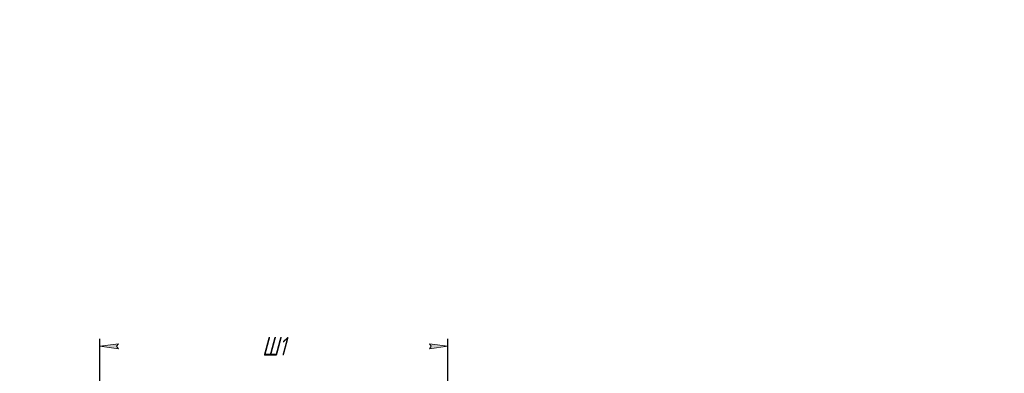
# Model space of a CAD drawing. Header units: millimetres. Extents: x 0 to 420, y 0 to 594.
# Tile 27 of 27: x 154 to 420, y 499 to 594. Entities that reach past the tile are written whole.
import ezdxf

# ---------------------------------------------------------------- set-up
doc = ezdxf.new("R2010")
doc.units = ezdxf.units.MM
doc.linetypes.add('K5LT_THIN', pattern=[0])
doc.layers.add('Системный слой', color=7, linetype='Continuous')
doc.styles.add('KDIMTEXTSTYLE', font='GOST_AU.SHX', dxfattribs={"width": 0.96, "oblique": 15, "height": 5})
doc.dimstyles.new('KDIMSTYLE (0.20)', dxfattribs={"dimtxt": 5, "dimasz": 1, "dimexe": 2, "dimexo": 0, "dimgap": 1, "dimtad": 1, "dimlfac": 5, "dimtxsty": 'KDIMTEXTSTYLE', "dimsah": 1, "dimcen": 0, "dimdle": 1, "dimadec": 0, "dimazin": 0, "dimtfac": 0.667, "dimtmove": 0, "dimatfit": 3, "dimfxl": 1, "dimtvp": 1, "dimtolj": 1, "dimtzin": 0, "dimarcsym": 0})

# ---------------------------------------------------------------- blocks, each defined once
blk = doc.blocks.new('KDIMARROW_01')
at = {"layer": 'Системный слой'}
blk.add_hatch(color=0, dxfattribs=at).paths.add_polyline_path([(-5, -0.66), (0, 0), (-5, 0.66), (-4.5, 0)])
at = {"layer": 'Системный слой', "color": 0, "linetype": 'K5LT_THIN', "lineweight": 18}
for p, q in [((-4.5, 0), (-5, 0.66)), ((-5, 0.66), (0, 0)), ((0, 0), (-5, -0.66)), ((-5, -0.66), (-4.5, 0)), ((0, 0), (-1, 0))]:
    blk.add_line(p, q, dxfattribs=at)

msp = doc.modelspace()

# ---------------------------------------------------------------- dimensions: what is measured, and where the dimension line sits
at = {"layer": 'Системный слой', "color": 7}
msp.add_linear_dim(base=(269.6272, 505.8204), p1=(175.6272, 486.5204), p2=(269.6272, 486.8364), location=(222.6272, 505.8204), text='\\H5.0;\\W0.965;\\Q15;\\H5.0;\\W0.965;\\Q15;\\Q15;Ш1', dimstyle='KDIMSTYLE (0.20)', override={"dimexo": 0, "dimblk1": 'KDIMARROW_01', "dimblk2": 'KDIMARROW_01', "dimse1": 0, "dimse2": 0, "dimclrt": 7, "dimtolj": 1}, dxfattribs=at).render()

doc.saveas('drawing.dxf')
